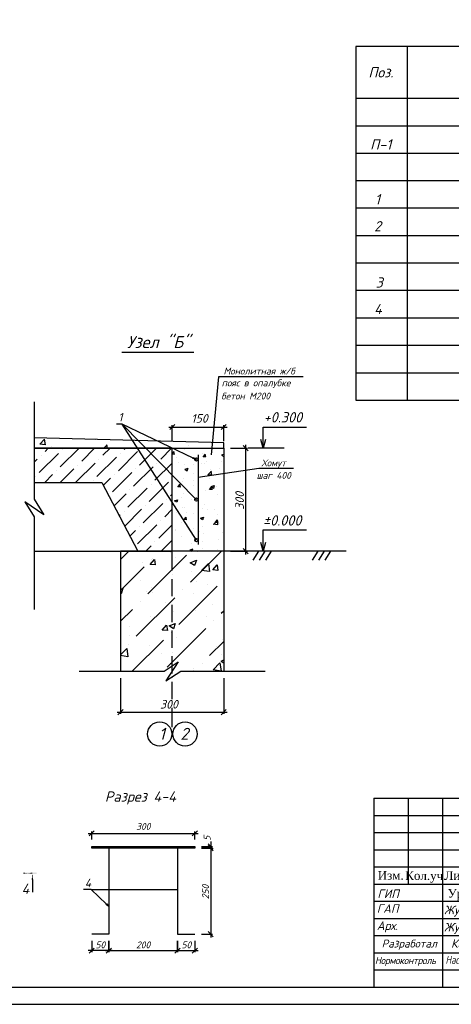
# Model space of a CAD drawing. Extents: x -119078 to 1619993, y 264752 to 340742.
# Tile 130 of 220: x 786899 to 799450, y 297220 to 325892. Entities that reach past the tile are written whole.
import ezdxf
from ezdxf.enums import TextEntityAlignment as Align

# ---------------------------------------------------------------- set-up
doc = ezdxf.new("R2010")
doc.units = 0
doc.header["$MEASUREMENT"] = 0
doc.linetypes.add('CONTI', pattern=[0])
doc.layers.get('0').update_dxf_attribs({"color": 250, "linetype": 'CONTI'})
for name, color, linetype in [('BC-Form$1$SHEET-TEXT', 7, 'Continuous'), ('PDF _Геометрия', 250, 'Continuous'), ('PDF _Сплошная заливка', 7, 'Continuous'), ('PDF _Текст', 7, 'Continuous'), ('SHTAMP', 250, 'Continuous'), ('Ярлык', 1, 'Continuous')]:
    doc.layers.add(name, color=color, linetype=linetype)
doc.layers.add('Графа', color=7, linetype='Continuous', lineweight=30)
doc.layers.add('НАДПИСИ', color=7, linetype='Continuous', lineweight=13)
doc.layers.add('ПОДПИСИ', color=7, linetype='Continuous', lineweight=25, true_color=0xffffff)
doc.styles.add('ICOCPEUR', font='isocpeui.ttf')
doc.styles.add('ISO', font='times.ttf')
doc.styles.add('ISOCPEUR', font='isocpeui.ttf')
doc.styles.add('PDF ISOCPEUR Italic', font='isocpeui.ttf')
doc.styles.add('style2', font='times.ttf', dxfattribs={"height": 350})
doc.styles.add('ГОСТ 250', font='isocpeui.ttf', dxfattribs={"height": 250})
doc.styles.add('ГОСТ 300', font='isocpeui.ttf', dxfattribs={"height": 250})
doc.styles.add('ГОСТ 350', font='isocpeui.ttf', dxfattribs={"height": 350})

# ---------------------------------------------------------------- blocks, each defined once
blk = doc.blocks.new('подпис')
at = {"layer": 'ПОДПИСИ', "color": 5, "lineweight": 25}
for points in [[(11455381, 532519), (11455520, 532605, 0.17903), (11455562, 532678, 0.263953), (11455546, 532731, 0.190204), (11455439, 532772, 0.042436), (11455181, 532752, 0.013899), (11454174, 532517), (11454115, 532493), (11453882, 532380, 0.221782), (11453847, 532334, 0.270492), (11453872, 532305), (11455179, 532410)], [(11453991, 532491, -0.163413), (11454129, 532576, -0.667806), (11454158, 532540, -0.079434), (11453917, 532276, -0.866542), (11453898, 532297), (11453923, 532319), (11454158, 532478), (11454199, 532507), (11454264, 532591), (11454072, 532309)], [(11454383, 532593, 0.619534), (11454360, 532609), (11454273, 532534, 0.114252), (11454185, 532395, 0.215538), (11454192, 532353, 0.240273), (11454245, 532349, 0.08858), (11454403, 532470), (11454351, 532410), (11454342, 532400, 0.539095), (11454362, 532374, 0.111916), (11454481, 532411), (11454538, 532484), (11454481, 532411), (11454317, 532146, -0.358423), (11454264, 532125), (11454185, 532207, -0.402126), (11454221, 532260, -0.058846), (11454732, 532356), (11455438, 532399, 0.09128), (11455712, 532476)], [(11454538, 532484), (11454488, 532398, 0.645288), (11454510, 532376, 0.12897), (11454636, 532493), (11454594, 532430), (11454582, 532414, 0.693858), (11454605, 532387, 0.10028), (11454701, 532446), (11454746, 532507), (11454701, 532446), (11454684, 532424, 0.631808), (11454708, 532389, 0.142677), (11454805, 532452), (11454848, 532505), (11454805, 532452, 0.201941), (11454797, 532429, 0.536095), (11454830, 532405, 0.097167), (11454944, 532462), (11454981, 532503), (11454944, 532462, 0.197087), (11454932, 532431, 0.488157), (11454970, 532409, 0.093089), (11455064, 532466), (11455099, 532503), (11455064, 532466, 0.226804), (11455048, 532431, 0.355416), (11455073, 532410, 0.127937), (11455201, 532468), (11455246, 532517), (11455201, 532468, 0.196233), (11455177, 532420, 0.529409), (11455206, 532400, 0.061232), (11455381, 532519), (11455512, 532676), (11455381, 532519), (11455075, 532109)], [(11455512, 532676, -0.143099), (11455604, 532656, -0.470936), (11455617, 532604, -0.126724), (11455422, 532482), (11455497, 532497, -0.517832), (11455533, 532462, -0.176475), (11455420, 532289, -0.173079), (11455271, 532233, -0.163306), (11455188, 532261)]]:
    blk.add_lwpolyline(points, format="xyb", dxfattribs=at)
blk.add_lwpolyline([(11454115, 532493), (11454174, 532517)], dxfattribs=at)
blk = doc.blocks.new('A$C6E532752')
at = {"color": 5, "lineweight": 25}
for points in [[(2046, 1804), (2070, 1872), (2101, 1944), (2114, 2003), (2114, 2056), (2099, 2124), (2074, 2222), (2014, 2300), (1903, 2360), (1855, 2376), (1801, 2377), (1790, 2368), (1792, 2336), (1800, 2288), (1808, 2236), (1818, 2191), (1846, 2131), (1865, 2061), (1890, 2014), (1957, 1858), (2009, 1770), (2053, 1685), (2113, 1541), (2153, 1434), (2222, 1250), (2279, 1118), (2326, 993), (2364, 847), (2392, 705), (2399, 624), (2394, 571), (2362, 528), (2328, 505), (2294, 490), (2254, 483), (2188, 477), (2145, 466), (2062, 466), (2017, 466), (1987, 466), (1945, 488), (1913, 509), (1883, 532), (1855, 575), (1823, 639), (1802, 682), (1783, 739), (1781, 758), (1779, 801), (1777, 848)], [(2743, 2429), (2709, 2488), (2682, 2516), (2685, 2488), (2725, 2429), (2737, 2401), (2759, 2329), (2784, 2236), (2802, 2186), (2816, 2124), (2836, 2048), (2868, 1947), (2878, 1890), (2884, 1840), (2893, 1773), (2934, 1685), (2949, 1650), (2957, 1619), (2962, 1588), (2967, 1626), (2967, 1657), (2971, 1688), (2988, 1767), (3019, 1821), (3030, 1831), (3088, 1813), (3106, 1778), (3119, 1748), (3153, 1695), (3166, 1642), (3207, 1585), (3241, 1543), (3278, 1532), (3308, 1535)], [(385, 1433), (380, 1569), (321, 1749), (258, 1944), (210, 2040), (245, 2007), (287, 1975), (353, 1931), (399, 1918), (436, 1916), (474, 1941), (484, 1982), (467, 2067), (448, 2120), (427, 2157), (466, 2093), (506, 2007), (555, 1922), (602, 1823), (711, 1592), (749, 1491), (825, 1291), (868, 1187), (943, 996), (982, 875), (1013, 754), (1033, 630), (1049, 522), (1043, 416), (1007, 308), (929, 226), (815, 136), (704, 81), (535, 13), (402, 1), (314, 18), (227, 71), (137, 159), (35, 347), (12, 492), (8, 661), (75, 751), (214, 814), (217, 817), (216, 775), (183, 707), (202, 722), (286, 778), (362, 823), (424, 853), (563, 928), (732, 1029), (845, 1105), (994, 1192), (1118, 1257), (1274, 1345), (1396, 1407), (1523, 1482), (1750, 1594), (1859, 1632), (1962, 1660), (1991, 1660), (2000, 1660), (1991, 1645), (1977, 1626), (1958, 1608)], [(795, 1930), (766, 1944), (747, 1958), (732, 1969), (756, 1919), (777, 1862), (824, 1731), (861, 1650), (907, 1552), (928, 1465), (971, 1361), (999, 1299), (1019, 1250), (1060, 1148), (1086, 1070), (1110, 993), (1161, 879), (1222, 766), (1252, 693), (1282, 624), (1325, 551), (1377, 469), (1387, 437), (1386, 415), (1369, 406), (1365, 409)], [(1432, 1173), (1448, 1157), (1470, 1132), (1480, 1125), (1492, 1119), (1505, 1118), (1514, 1125), (1521, 1131), (1537, 1145), (1550, 1156), (1574, 1181), (1594, 1207), (1603, 1226), (1607, 1239), (1610, 1253), (1618, 1282), (1623, 1317), (1626, 1344), (1633, 1391), (1631, 1422), (1631, 1443), (1618, 1419), (1610, 1399), (1600, 1381), (1603, 1340), (1618, 1317), (1635, 1297), (1651, 1291), (1665, 1290), (1718, 1369), (1719, 1381), (1720, 1403), (1732, 1431), (1741, 1451), (1744, 1471), (1745, 1490), (1738, 1508), (1729, 1509), (1728, 1503), (1719, 1486), (1713, 1471), (1705, 1444), (1705, 1428), (1716, 1413), (1732, 1404), (1746, 1399), (1763, 1396), (1785, 1399), (1799, 1408), (1822, 1417), (1835, 1426), (1857, 1435), (1869, 1444), (1878, 1455), (1881, 1471), (1881, 1481), (1878, 1494), (1875, 1503)], [(1707, 1036), (1747, 1085), (1819, 1144), (1891, 1238), (1979, 1313), (2059, 1391), (2165, 1488), (2229, 1542), (2393, 1677), (2462, 1724), (2559, 1807), (2641, 1860), (2722, 1913), (2859, 2009), (2948, 2051), (2989, 2062), (2996, 2055)], [(2279, 1502), (2265, 1461), (2269, 1420), (2262, 1364), (2265, 1307), (2279, 1265), (2318, 1252), (2345, 1254), (2408, 1314), (2444, 1368), (2453, 1397), (2475, 1468), (2472, 1514), (2466, 1559), (2461, 1588), (2461, 1627), (2469, 1644), (2486, 1658), (2454, 1623), (2450, 1578), (2446, 1520), (2451, 1481), (2483, 1457), (2515, 1454), (2551, 1457), (2569, 1493), (2574, 1512), (2589, 1561), (2590, 1562)], [(2397, 1571), (2370, 1532), (2367, 1503), (2363, 1469), (2365, 1423), (2380, 1396), (2400, 1370), (2431, 1346), (2460, 1344), (2480, 1343), (2493, 1365), (2509, 1392), (2560, 1447), (2580, 1567), (2580, 1600), (2569, 1621), (2561, 1642), (2559, 1671), (2569, 1698), (2582, 1730), (2598, 1762), (2618, 1772)], [(2574, 1491), (2603, 1515), (2618, 1528), (2634, 1555), (2641, 1569), (2660, 1604), (2700, 1636), (2712, 1646), (2728, 1666), (2742, 1685), (2773, 1745), (2779, 1787), (2782, 1808), (2782, 1823), (2775, 1790), (2778, 1776), (2794, 1755), (2801, 1749), (2815, 1746), (2842, 1749)], [(2582, 1588), (2614, 1576), (2640, 1580), (2650, 1592), (2662, 1606), (2679, 1631), (2687, 1673), (2683, 1709), (2675, 1731), (2672, 1756), (2670, 1792), (2677, 1808), (2688, 1818), (2704, 1820), (2713, 1818)], [(1178, 1041), (1184, 1073), (1176, 1087), (1166, 1109), (1171, 1134), (1175, 1159), (1177, 1187), (1170, 1192), (1155, 1194), (1138, 1181), (1125, 1161), (1120, 1142), (1127, 1112), (1138, 1084), (1155, 1052), (1190, 1015), (1234, 985), (1242, 980), (1268, 979), (1299, 1007), (1323, 1038), (1339, 1067), (1360, 1126), (1356, 1168), (1352, 1190), (1349, 1211), (1349, 1234), (1349, 1252), (1349, 1274), (1336, 1239), (1333, 1223), (1331, 1214), (1303, 1209), (1299, 1204), (1292, 1181), (1255, 1176), (1246, 1151), (1262, 1110), (1275, 1085), (1290, 1052), (1311, 1034), (1336, 1025), (1363, 1024), (1376, 1037), (1388, 1050), (1400, 1068), (1415, 1091), (1432, 1156), (1432, 1174), (1430, 1222), (1431, 1266), (1434, 1282), (1437, 1297), (1451, 1312), (1473, 1314), (1479, 1329), (1484, 1345), (1526, 1340), (1527, 1344), (1546, 1371), (1546, 1380), (1542, 1322), (1532, 1234), (1508, 1194), (1491, 1173), (1470, 1154), (1447, 1141), (1418, 1134), (1396, 1131), (1373, 1136), (1360, 1149)], [(1530, 1229), (1542, 1212), (1557, 1204), (1585, 1194), (1591, 1202), (1609, 1200), (1619, 1205), (1645, 1223), (1669, 1249), (1676, 1260), (1685, 1281), (1698, 1313), (1704, 1324), (1704, 1324)]]:
    blk.add_spline(points, degree=3, dxfattribs=at)
blk = doc.blocks.new('A$C194E077B')
at = {"color": 5, "lineweight": 20}
for points in [[(-162, 200), (-240, 221), (-364, 241), (-364, 276), (-310, 307), (-248, 324), (-145, 351), (-37, 351), (76, 351), (195, 319), (266, 278)], [(42, -99), (83, -76), (96, -68), (110, -53), (122, -42), (131, -27), (137, -5), (137, 22), (125, 42), (110, 57), (100, 67), (80, 78), (58, 91), (13, 103), (-19, 112), (-87, 112), (-127, 112), (-231, 105), (-249, 100), (-271, 100), (-317, 88), (-348, 80), (-409, 70), (-436, 66), (-497, 49), (-543, 37), (-617, 24), (-665, 5), (-728, -12), (-787, -37), (-841, -58), (-859, -64), (-880, -77), (-894, -91), (-904, -101), (-904, -112), (-894, -123), (-871, -130), (-840, -134), (-808, -134), (-760, -134), (-737, -134), (-654, -127), (-612, -124), (-491, -116), (-389, -109), (-287, -102), (-158, -97), (-39, -97), (85, -89), (174, -89), (222, -82), (269, -75), (318, -67), (369, -63), (369, -63)], [(0, 0), (0, -92)], [(41, 2), (41, -98)], [(203, -24), (196, 1), (191, 21), (185, 44), (185, 65), (176, 81), (169, 93), (189, 73), (200, 70), (220, 70), (242, 70), (259, 75), (272, 78), (279, 90), (279, 70), (274, 51), (262, 26), (252, 0), (252, -16), (261, -33), (282, -45), (303, -50), (329, -43), (347, -33), (361, -19), (368, -6), (371, 33), (368, -6), (372, -22), (382, -27), (392, -33), (406, -29), (418, -26), (433, -12), (438, -3), (438, 39), (438, -3), (453, -18), (464, -25), (477, -25), (504, -20), (521, -3), (528, 9), (524, 23), (522, 41), (522, 48), (526, 55), (535, 63), (549, 63), (569, 49), (579, 25), (585, 1), (580, -18), (565, -26), (549, -26), (531, -8), (528, 9)], [(835, 300), (835, -171), (799, -177), (729, -165), (620, -121), (593, -75), (602, -42), (665, -20), (730, 7), (798, 17), (885, 36), (885, 36), (905, 45)], [(593, 2), (615, 20), (621, 30), (635, 45), (637, 70), (635, 45), (635, 19), (646, 1), (664, -10), (680, -10), (701, 0), (705, 13), (705, 35), (699, 66), (686, 94), (680, 122)], [(682, 123), (691, 107), (705, 87), (717, 87)], [(748, 299), (746, -138)], [(898, 116), (898, 60), (906, 31), (917, -11)], [(910, 55), (903, 116)], [(952, -13), (967, 14), (978, 53), (978, 112), (973, 131)], [(962, 114), (967, 97), (978, 53), (987, 20), (1013, 5), (1032, 10), (1061, 39), (1076, 96), (1076, 123), (1074, 180)], [(1064, 182), (1056, 151), (1045, 113), (1045, 80), (1055, 46), (1070, 20), (1088, 9), (1109, 9), (1132, 31), (1138, 57), (1138, 93)]]:
    blk.add_lwpolyline(points, dxfattribs=at)
for centre, radius, start, end in [((681, 122), 1.13, 41.4, 190.5897), ((901, 116), 2.8, 15.3098, 164.5601), ((899, 54), 10.7, 301.2071, 10.1496), ((979, 116), 16.6, 111.912, 188.6151), ((1068, 178), 5.72, 18.1801, 138.9915), ((935, -4), 19.1, 202.8625, 330.9274)]:
    blk.add_arc(centre, radius, start, end, dxfattribs=at)
blk = doc.blocks.new('ПЛДПИС')
at = {"color": 0, "linetype": 'ByBlock', "lineweight": 9}
for points in [[(1768167, 34601), (1768274, 34710), (1768312, 34693), (1768357, 34634), (1768439, 34683), (1768465, 34730), (1768458, 34730), (1768452, 34716), (1768444, 34693), (1768248, 34291), (1768239, 34262), (1768224, 34236), (1768215, 34224), (1768175, 34213), (1768276, 34380), (1768300, 34412), (1768456, 34579), (1768495, 34627), (1768529, 34664), (1768567, 34702), (1768592, 34709), (1768598, 34695), (1768596, 34655), (1768563, 34579)], [(1768291, 34400), (1768434, 34437), (1768462, 34447), (1768479, 34446), (1768464, 34405), (1768450, 34379), (1768443, 34362), (1768432, 34337), (1768424, 34314), (1768403, 34251), (1768390, 34195), (1768377, 34148), (1768363, 34113), (1768320, 34171), (1768390, 34246), (1768422, 34269), (1768477, 34304), (1768517, 34328), (1768535, 34345), (1768555, 34375), (1768568, 34396), (1768582, 34424), (1768584, 34440), (1768567, 34435), (1768560, 34422), (1768555, 34411), (1768548, 34391), (1768537, 34364), (1768531, 34347), (1768524, 34324), (1768521, 34309), (1768519, 34300), (1768519, 34289), (1768544, 34292), (1768564, 34304), (1768593, 34331), (1768637, 34368), (1768668, 34404), (1768686, 34438), (1768686, 34457), (1768678, 34464), (1768654, 34428), (1768646, 34402), (1768637, 34371), (1768633, 34343), (1768632, 34323), (1768635, 34310), (1768652, 34308), (1768663, 34317), (1768696, 34351), (1768732, 34384), (1768762, 34415), (1768778, 34444), (1768780, 34462), (1768775, 34466), (1768760, 34450), (1768751, 34420), (1768740, 34380), (1768734, 34359), (1768732, 34347), (1768736, 34333), (1768748, 34323), (1768768, 34330), (1768801, 34358), (1768825, 34380), (1768869, 34428), (1768893, 34461), (1768900, 34485), (1768892, 34487), (1768873, 34465), (1768858, 34431), (1768850, 34405), (1768845, 34386), (1768845, 34357), (1768850, 34342), (1768867, 34334), (1768880, 34339), (1768915, 34364), (1768944, 34396), (1768964, 34438), (1768983, 34482), (1768980, 34511), (1768959, 34502), (1768953, 34480), (1768949, 34444), (1768944, 34409), (1768941, 34371), (1768942, 34347), (1768944, 34344), (1768954, 34339), (1768979, 34347), (1769007, 34370), (1769056, 34414), (1769101, 34463), (1769168, 34549), (1769212, 34624), (1769245, 34696), (1769263, 34731), (1769265, 34761), (1769252, 34754), (1769242, 34732), (1769241, 34724), (1769233, 34693), (1769221, 34653), (1769196, 34589), (1769166, 34514), (1769144, 34459), (1769121, 34409), (1769111, 34382), (1769099, 34350), (1769096, 34345), (1769092, 34342), (1769085, 34339), (1769087, 34355), (1769094, 34373), (1769101, 34389), (1769126, 34445), (1769163, 34518), (1769186, 34556), (1769203, 34585), (1769232, 34625), (1769258, 34661), (1769292, 34681), (1769309, 34674), (1769332, 34643), (1769333, 34586), (1769305, 34557), (1769265, 34526), (1769235, 34515), (1769217, 34514), (1769213, 34521), (1769263, 34541), (1769302, 34539), (1769332, 34526), (1769343, 34499), (1769323, 34458), (1769301, 34426), (1769267, 34400), (1769223, 34379), (1769168, 34371), (1769130, 34373), (1769121, 34381), (1769121, 34411)], [(1768636, 34367), (1768797, 34545), (1768832, 34624), (1768811, 34686), (1768788, 34673), (1768773, 34647), (1768752, 34588), (1768723, 34494), (1768702, 34421), (1768681, 34356), (1768651, 34269), (1768487, 34082), (1768486, 34142), (1768627, 34279), (1768815, 34318), (1769007, 34332)]]:
    blk.add_spline(points, degree=3, dxfattribs=at)
blk = doc.blocks.new('A$Cbab827f9')
at = {"layer": 'Графа'}
for p, q in [((-18500, 5500), (0, 5500)), ((-18500, 5500), (0, 5500)), ((-18500, 5500), (-18500, 0)), ((-17500, 5500), (-17500, 3000)), ((-16500, 5500), (-16500, 0)), ((-15500, 5500), (-15500, 3000)), ((-14314, 5500), (-14314, 0)), ((-13000, 5500), (-13000, 0)), ((-12000, 5500), (-12000, 0)), ((0, 5500), (0, 0)), ((0, 5500), (0, 0)), ((-18500, 5000), (-12000, 5000)), ((-18500, 4500), (-12000, 4500)), ((-12000, 4500), (0, 4500)), ((-18500, 4000), (-12000, 4000)), ((-18500, 3500), (-12000, 3500)), ((-18500, 3000), (0, 3000)), ((-5000, 3000), (-5000, 0)), ((-3500, 3000), (-3500, 1500)), ((-2000, 3000), (-2000, 1500)), ((-18500, 2500), (-12000, 2500)), ((-5000, 2500), (0, 2500)), ((-18500, 2000), (-12000, 2000)), ((-18500, 1500), (-12000, 1500)), ((-12000, 1500), (0, 1500)), ((-18500, 1000), (-12000, 1000)), ((-18500, 500), (-12000, 500)), ((-18500, 0), (0, 0)), ((-18500, 0), (0, 0))]:
    blk.add_line(p, q, dxfattribs=at)
at = {"color": 7, "lineweight": 30, "xscale": 0.8941363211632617, "yscale": 0.8941363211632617, "zscale": 0.8941363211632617}
blk.add_blockref('A$C194E077B', (-14020, 2684), dxfattribs=at)
at = {"color": 1, "lineweight": 15, "xscale": 0.9504, "yscale": 0.9504, "zscale": 0.9504}
for p in [(-10900254, -503824), (-10900254, -504324)]:
    blk.add_blockref('подпис', p, dxfattribs=at)
at = {"color": 5, "linetype": 'ByBlock', "lineweight": 9}
blk.add_blockref('ПЛДПИС', (-1782243, -33214), dxfattribs=at)
at = {"color": 2, "lineweight": 40, "xscale": 0.3934101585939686, "yscale": 0.3934101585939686, "zscale": 0.3934101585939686}
blk.add_blockref('A$C6E532752', (-14109, 221), dxfattribs=at)
at = {"style": 'ISOCPEUR'}
for s, p in [('ГAП            ', (-18415, 2164)), ('Арх.  ', (-18415, 1664))]:
    blk.add_text(s, height=250, dxfattribs=at).set_placement(p)
at = {"color": 7, "linetype": 'ByBlock', "lineweight": 25, "style": 'ГОСТ 300'}
blk.add_text('20', height=300, dxfattribs=at).set_placement((-1261, 1850, 0))
at = {"color": 18, "lineweight": 30, "true_color": 0x000000, "insert": (-780, 5640), "char_height": 300, "attachment_point": 1, "style": 'ISO'}
blk.add_mtext_dynamic_manual_height_columns('\\pi14405.478;{\\C256; \\H0.83333x;\\C7;АС}', width=5530.42, gutter_width=2000, heights=[0], dxfattribs=at)
at = {"insert": (-18397, 2846, 0), "char_height": 250, "attachment_point": 1, "style": 'ISOCPEUR'}
blk.add_mtext_dynamic_manual_height_columns('ГИП', width=1128.03, gutter_width=1500, heights=[0], dxfattribs=at)
at = {"color": 7, "lineweight": 20, "insert": (-16356, 2857), "char_height": 250, "attachment_point": 1, "style": 'ISO'}
blk.add_mtext_dynamic_manual_height_columns('Ураков Х', width=2171.11, gutter_width=1500, heights=[0], dxfattribs=at)
at = {"attachment_point": 1}
for s, insert, char_height, width, style in [('\\pxi7.19849;Площадка ЛОС 500м3', (-11883, 2361), 250, 5930.2, 'ISO'), ('{\\W0.95;\\T0.95;Нормоконтроль}', (-18469, 881), 210, 1971.75, 'ISOCPEUR')]:
    blk.add_mtext(s, dxfattribs=dict(at, insert=insert, char_height=char_height, width=width, style=style))
at = {"color": 3, "lineweight": 30, "insert": (-16415, 911), "char_height": 230, "width": 2499.02, "attachment_point": 1, "style": 'PDF ISOCPEUR Italic'}
blk.add_mtext('\\pt500;{\\W0.8;\\C7;Насриддинов Ф.}', dxfattribs=at)
at = {"layer": 'BC-Form$1$SHEET-TEXT', "width": 12000, "attachment_point": 5, "style": 'ГОСТ 350'}
for s, insert, char_height in [('Разработал', (-17469, 1237), 230), ('Каршиев С.', (-15395, 1237), 250)]:
    blk.add_mtext(s, dxfattribs=dict(at, insert=insert, char_height=char_height))
at = {"layer": 'SHTAMP', "style": 'ГОСТ 250'}
for p in [(-16456, 2123), (-16456, 1623)]:
    blk.add_text('Жулиев С.Б. ', height=250, dxfattribs=at).set_placement(p)
at = {"layer": 'SHTAMP', "attachment_point": 4, "style": 'style2'}
for s, insert, char_height, width in [('\\pxi0.02539,ql;Заказчик: ГУП «Инжиниринговая компания по строительству объектов водоснабжения и водоотведения» ', (-11864, 5041), 220, 10364.55), ('{\\H1.00436x;\\C7;Kasbi tumani hududida joylashgan Renovasiya \\Phududining oqova suv tizimini barpo\\C256; qilish}', (-11901, 3715), 250, 11834.1)]:
    blk.add_mtext(s, dxfattribs=dict(at, insert=insert, char_height=char_height, width=width))
at = {"layer": 'НАДПИСИ', "linetype": 'Continuous', "ltscale": 1000, "style": 'ISO'}
for s, p in [('Изм.', (-18009, 3255)), ('Кол.уч.', (-16988, 3248)), ('Лист.', (-16000, 3250)), ('Nдок.', (-14885, 3250)), ('Подп.', (-13750, 3250)), ('Дата', (-12500, 3250))]:
    blk.add_text(s, height=250, dxfattribs=at).set_placement(p, align=Align.MIDDLE_CENTER)
at = {"layer": 'НАДПИСИ', "linetype": 'Continuous', "ltscale": 1000, "char_height": 250, "attachment_point": 5, "style": 'ISO'}
for s, insert, width in [('Стадия', (-4250, 2750), 1400), ('Лист', (-2750, 2750), 1400), ('Листов', (-1000, 2750), 1900), ('РП', (-4250, 2000), 12000)]:
    blk.add_mtext(s, dxfattribs=dict(at, insert=insert, width=width))

msp = doc.modelspace()

# ---------------------------------------------------------------- linework, layer by layer
at = {"layer": 'PDF _Геометрия', "lineweight": -3}
msp.add_line((753204.302, 297220.374), (816197.944, 297220.374), dxfattribs=at)
at = {"layer": 'PDF _Геометрия', "lineweight": 30}
msp.add_lwpolyline([(754702.941, 297715.687), (815702.631, 297715.687), (815702.631, 326418.437), (754702.941, 326418.437)], close=True, dxfattribs=at)
at = {"layer": 'PDF _Геометрия', "color": 7, "lineweight": -3}
for points in [[(815169.217, 314810.334), (815169.217, 323605.314), (815169.217, 325110.303), (796671.185, 325110.303), (796671.185, 323605.314), (796671.185, 314810.334)], [(788993.835, 301817.894), (791991.113, 301817.894), (791991.113, 301767.093), (788993.835, 301767.093)], [(792505.476, 301767.093), (792187.968, 301767.093)], [(792378.473, 301843.295), (792524.527, 301690.891)], [(789489.148, 298738.064), (789489.148, 299068.272)], [(791489.45, 298738.064), (791489.45, 299068.272)], [(789565.35, 298858.717), (789412.946, 298712.663)], [(791413.248, 298712.663), (791565.652, 298858.717)]]:
    msp.add_lwpolyline(points, close=True, dxfattribs=at)
for points in [[(798169.824, 325110.303), (798169.824, 323605.314), (798169.824, 314810.334)], [(796671.185, 323605.314), (815169.217, 323605.314)], [(796671.185, 322805.193), (815169.217, 322805.193)], [(796671.185, 322005.072), (815169.217, 322005.072)], [(796671.185, 321204.951), (815169.217, 321204.951)], [(796671.185, 320411.18), (815169.217, 320411.18)], [(796671.185, 319611.059), (815169.217, 319611.059)], [(796671.185, 318810.938), (815169.217, 318810.938)], [(796671.185, 318010.817), (815169.217, 318010.817)], [(796671.185, 317210.696), (815169.217, 317210.696)], [(796671.185, 316410.576), (815169.217, 316410.576)], [(789870.158, 316207.37), (791121.14, 316207.37), (791387.847, 316207.37), (791692.655, 316207.37), (791965.712, 316207.37)], [(795147.145, 315489.801), (792683.281, 315489.801), (792467.375, 313216.442)], [(796671.185, 315610.455), (815169.217, 315610.455)], [(787323.741, 314765.883), (787323.741, 311933.709), (787596.798, 311476.497), (787050.684, 311851.156), (787323.741, 311419.345), (787323.741, 308714.174)], [(792035.564, 313083.089), (791940.311, 313127.54), (789876.508, 314118.166), (789806.656, 314118.166), (789711.403, 314118.166)], [(792035.564, 310733.527), (789876.508, 314118.166), (792035.564, 311914.658)], [(791235.443, 314029.263), (792930.937, 314029.263)], [(791406.898, 314105.465), (791260.844, 313959.411)], [(791330.696, 313616.502), (791330.696, 314080.065)], [(792759.483, 313959.411), (792905.537, 314105.465)], [(792835.685, 313616.502), (792835.685, 314080.065)], [(793978.715, 313413.297), (793978.715, 313667.304), (793978.715, 314029.263), (795236.047, 314029.263)], [(787323.741, 312416.321), (789285.942, 312416.321), (790333.72, 310416.019), (791330.696, 310416.019), (791330.696, 313413.297), (787323.741, 313413.297), (792835.685, 313413.297), (792835.685, 313565.701), (787323.741, 313711.755)], [(794042.216, 313667.304), (793978.715, 313413.297), (793908.863, 313667.304)], [(791330.696, 313413.297), (792835.685, 313413.297), (792835.685, 310416.019), (789832.057, 310416.019), (789832.057, 306917.077)], [(793032.54, 313413.297), (793521.503, 313413.297)], [(793546.903, 313337.095), (793394.499, 313489.499)], [(793470.701, 310314.416), (793470.701, 313514.9)], [(794588.331, 313413.297), (793540.553, 313413.297)], [(791953.012, 313146.59), (792035.564, 313083.089), (791933.961, 313114.839)], [(792086.365, 312575.075), (793851.711, 312835.432), (794861.388, 312835.432)], [(793978.715, 310416.019), (793978.715, 310663.675), (793978.715, 311031.985), (795236.047, 311031.985)], [(794042.216, 310663.675), (793978.715, 310416.019), (793908.863, 310663.675)], [(787323.741, 310416.019), (790333.72, 310416.019)], [(796391.778, 310416.019), (792835.685, 310416.019), (792835.685, 306917.077)], [(793032.54, 310416.019), (793521.503, 310416.019)], [(793394.499, 310492.221), (793546.903, 310339.817)], [(793845.361, 310416.019), (793680.257, 310149.312)], [(794029.516, 310416.019), (793864.412, 310149.312)], [(794213.671, 310416.019), (794048.566, 310149.312)], [(795572.606, 310416.019), (795407.502, 310149.312)], [(795756.761, 310416.019), (795591.657, 310149.312)], [(795940.916, 310416.019), (795775.811, 310149.312)], [(788631.875, 306917.077), (791095.739, 306917.077), (791508.5, 307196.485), (791152.891, 306637.67), (791584.702, 306917.077), (794035.866, 306917.077)], [(789832.057, 306713.872), (789832.057, 305678.795)], [(792835.685, 306713.872), (792835.685, 305678.795)], [(789730.454, 305729.596), (792930.937, 305729.596)], [(789908.259, 305805.798), (789755.855, 305653.394)], [(792759.483, 305653.394), (792905.537, 305805.798)], [(788892.232, 302198.904), (792092.715, 302198.904)], [(789063.687, 302275.106), (788917.633, 302122.702)], [(788993.835, 302014.749), (788993.835, 302249.705)], [(791914.911, 302122.702), (792067.315, 302275.106)], [(791991.113, 302014.749), (791991.113, 302249.705)], [(792454.675, 301963.948), (792454.675, 301817.894), (792454.675, 301767.093), (792454.675, 301614.689)], [(789489.148, 301767.093), (789489.148, 299265.127), (788993.835, 299265.127)], [(791489.45, 301767.093), (791489.45, 299265.127), (791991.113, 299265.127)], [(792187.968, 301817.894), (792505.476, 301817.894)], [(792378.473, 301894.096), (792524.527, 301741.692)], [(792454.675, 301868.695), (792454.675, 299169.875)], [(787266.59, 300852.669), (787266.59, 300484.359)], [(789489.148, 300065.248), (789419.296, 300135.1), (788981.134, 300560.561), (788911.283, 300560.561), (788752.528, 300560.561)], [(788981.134, 300560.561), (791489.45, 300560.561)], [(789431.996, 300147.8), (789489.148, 300065.248), (789406.595, 300122.4)], [(792378.473, 299341.329), (792524.527, 299188.925)], [(788993.835, 299068.272), (788993.835, 298738.064)], [(791991.113, 299068.272), (791991.113, 298738.064)], [(792187.968, 299265.127), (792505.476, 299265.127)], [(789590.75, 298788.865), (788892.232, 298788.865)], [(789063.687, 298858.717), (788917.633, 298712.663)], [(789393.895, 298788.865), (791591.052, 298788.865)], [(791387.847, 298788.865), (792092.715, 298788.865)], [(791914.911, 298712.663), (792067.315, 298858.717)]]:
    msp.add_lwpolyline(points, dxfattribs=at)
at = {"layer": 'PDF _Геометрия', "color": 8, "lineweight": -3, "true_color": 0x767676}
for points in [[(787609.499, 313673.654), (787641.249, 313514.9), (787488.845, 313527.6), (787615.849, 313673.654)], [(787634.899, 313318.045), (787730.152, 313413.297)], [(787812.704, 313476.799), (787812.704, 313476.799)], [(788079.411, 312873.533), (788625.525, 313413.297)], [(788701.727, 313038.637), (789076.387, 313413.297)], [(789114.488, 313654.603), (789114.488, 313654.603)], [(789317.693, 313210.092), (789527.249, 313413.297)], [(789349.444, 313413.297), (789438.346, 313514.9)], [(789451.047, 313413.297), (789431.996, 313514.9)], [(789933.659, 313375.196), (789971.76, 313413.297)], [(790384.521, 312924.334), (790873.484, 313413.297)], [(791000.487, 313095.789), (791317.995, 313413.297)], [(791813.308, 313502.199), (791813.308, 313502.199)], [(787323.741, 313006.887), (787406.293, 313095.789)], [(787463.445, 312702.079), (788028.61, 313260.893)], [(787520.596, 313210.092), (787520.596, 313210.092)], [(788136.562, 313375.196), (788136.562, 313375.196)], [(789146.239, 312587.776), (789711.403, 313152.94)], [(789203.39, 313095.789), (789203.39, 313095.789)], [(789768.555, 312759.23), (790327.369, 313318.045)], [(789819.356, 313260.893), (789819.356, 313260.893)], [(791330.696, 313254.543), (791387.847, 313318.045)], [(791330.696, 313248.193), (791400.547, 313241.843)], [(791400.547, 313235.493), (791381.497, 313318.045)], [(791470.399, 313133.89), (791470.399, 313133.89)], [(791489.45, 313330.745), (791489.45, 313330.745)], [(791692.655, 313368.846), (791692.655, 313368.846)], [(792213.369, 313260.893), (792213.369, 313260.893)], [(792314.971, 313159.291), (792238.769, 313165.641), (792302.271, 313241.843)], [(792308.621, 313159.291), (792295.921, 313235.493)], [(792772.183, 313210.092), (792835.685, 313171.991)], [(792778.533, 313216.442), (792835.685, 313235.493)], [(788073.061, 312416.321), (788473.121, 312816.382)], [(788530.273, 312422.671), (789089.087, 312981.486)], [(788587.424, 312924.334), (788587.424, 312924.334)], [(790213.066, 312308.368), (790778.231, 312873.533)], [(790270.218, 312816.382), (790270.218, 312816.382)], [(790829.033, 312479.823), (791330.696, 312981.486)], [(790886.184, 312981.486), (790886.184, 312981.486)], [(791514.85, 312994.186), (791514.85, 312994.186)], [(791679.955, 312949.735), (791679.955, 312949.735)], [(791705.355, 312803.681), (791768.857, 312759.23), (791794.258, 312835.432)], [(791711.706, 312803.681), (791800.608, 312835.432)], [(791781.557, 312822.732), (791781.557, 312822.732)], [(791959.362, 312937.035), (791959.362, 312937.035)], [(792194.318, 312968.786), (792194.318, 312968.786)], [(792276.87, 312975.136), (792276.87, 312975.136)], [(792321.321, 313032.287), (792321.321, 313032.287)], [(792695.981, 312816.382), (792695.981, 312816.382)], [(792753.133, 313038.637), (792753.133, 313038.637)], [(787349.142, 312587.776), (787349.142, 312587.776)], [(787628.549, 312416.321), (787857.155, 312644.927)], [(787971.458, 312759.23), (787971.458, 312759.23)], [(789330.393, 312327.419), (789539.949, 312536.974)], [(789597.1, 312143.264), (790155.915, 312702.079)], [(789654.252, 312644.927), (789654.252, 312644.927)], [(791660.904, 312524.274), (791660.904, 312524.274)], [(791959.362, 312689.378), (791959.362, 312689.378)], [(792308.621, 312606.826), (792308.621, 312606.826)], [(792486.426, 312625.877), (792372.123, 312638.577), (792473.725, 312740.18)], [(792422.924, 312536.974), (792422.924, 312536.974)], [(792461.025, 312797.331), (792461.025, 312797.331)], [(792486.426, 312619.526), (792467.375, 312740.18)], [(789038.286, 312479.823), (789038.286, 312479.823)], [(790047.962, 311692.402), (790606.777, 312251.217)], [(790663.928, 311857.507), (791222.743, 312422.671)], [(790721.08, 312365.52), (790721.08, 312365.52)], [(791578.352, 312282.968), (791502.15, 312289.318), (791565.652, 312365.52)], [(791572.002, 312282.968), (791559.302, 312365.52)], [(791622.803, 312435.372), (791622.803, 312435.372)], [(791940.311, 312473.473), (791940.311, 312473.473)], [(791940.311, 312321.069), (791940.311, 312321.069)], [(792492.776, 312206.766), (792416.574, 312213.116), (792473.725, 312282.968), (792486.426, 312200.415)], [(792467.375, 312295.668), (792556.278, 312327.419), (792530.877, 312244.867), (792467.375, 312289.318)], [(792619.779, 312295.668), (792619.779, 312295.668)], [(789641.552, 311736.853), (789990.811, 312086.112)], [(790105.114, 312200.415), (790105.114, 312200.415)], [(791279.894, 312028.961), (791330.696, 312079.762)], [(791603.753, 311978.16), (791603.753, 311978.16)], [(791648.204, 312105.163), (791648.204, 312105.163)], [(792086.365, 312041.661), (792086.365, 312041.661)], [(792289.571, 312181.365), (792289.571, 312181.365)], [(792645.18, 312060.712), (792645.18, 312060.712)], [(790492.474, 311241.54), (791057.638, 311806.705)], [(790549.625, 311749.554), (790549.625, 311749.554)], [(791171.941, 311914.658), (791171.941, 311914.658)], [(791635.504, 311679.702), (791635.504, 311679.702)], [(791692.655, 311673.352), (791692.655, 311673.352)], [(791902.21, 311933.709), (791902.21, 311933.709)], [(792276.87, 311762.254), (792276.87, 311762.254)], [(789793.956, 311444.746), (789819.356, 311470.146)], [(789933.659, 311578.099), (789933.659, 311578.099)], [(789952.71, 311146.288), (790441.672, 311635.251)], [(791114.79, 311412.995), (791330.696, 311635.251)], [(791470.399, 311527.298), (791470.399, 311527.298)], [(791756.157, 311330.443), (791679.955, 311336.793), (791743.456, 311406.645)], [(791749.807, 311330.443), (791737.106, 311406.645)], [(791756.157, 311539.998), (791756.157, 311539.998)], [(791959.362, 311501.897), (791959.362, 311501.897)], [(792156.217, 311374.894), (792245.119, 311406.645), (792219.719, 311324.093), (792156.217, 311368.544)], [(792207.018, 311654.301), (792207.018, 311654.301)], [(792372.123, 311641.601), (792372.123, 311641.601)], [(792556.278, 311641.601), (792556.278, 311641.601)], [(792638.83, 311476.497), (792638.83, 311476.497)], [(790327.369, 310625.574), (790886.184, 311184.389)], [(790384.521, 311133.588), (790384.521, 311133.588)], [(790943.335, 310797.029), (791330.696, 311184.389)], [(791000.487, 311298.692), (791000.487, 311298.692)], [(791616.453, 311254.241), (791616.453, 311254.241)], [(791953.012, 311082.786), (791953.012, 311082.786)], [(792219.719, 311139.938), (792219.719, 311139.938)], [(792257.82, 311336.793), (792257.82, 311336.793)], [(792537.227, 311190.739), (792638.83, 311298.692), (792651.53, 311178.039), (792537.227, 311197.089)], [(792537.227, 311184.389), (792537.227, 311184.389)], [(792645.18, 311330.443), (792664.23, 311247.891), (792588.028, 311254.241), (792651.53, 311330.443)], [(792695.981, 311209.79), (792695.981, 311209.79)], [(790105.114, 310854.18), (790270.218, 311019.285)], [(791419.598, 311038.335), (791419.598, 311038.335)], [(791438.648, 311025.635), (791438.648, 311025.635)], [(791603.753, 310835.13), (791603.753, 310835.13)], [(792118.116, 311000.234), (792118.116, 311000.234)], [(792245.119, 310917.682), (792245.119, 310917.682)], [(792797.584, 310968.483), (792797.584, 310968.483)], [(790562.326, 310416.019), (790721.08, 310568.423)], [(790829.033, 310682.726), (790829.033, 310682.726)], [(791013.187, 310416.019), (791330.696, 310733.527)], [(791889.51, 310644.625), (791889.51, 310644.625)], [(792207.018, 310682.726), (792207.018, 310682.726)], [(792683.281, 310746.227), (792683.281, 310746.227)], [(789832.059, 310174.713), (790073.366, 310416.019)], [(790625.83, 309171.386), (791749.809, 310295.366)], [(790962.389, 310409.669), (790975.089, 310416.019)], [(791279.897, 310371.568), (791279.897, 310371.568)], [(791425.951, 310225.514), (791425.951, 310225.514)], [(791845.059, 310447.77), (791895.86, 310416.019)], [(791851.409, 310454.12), (791940.311, 310485.871)], [(791864.112, 309507.945), (792765.836, 310416.019)], [(791883.16, 310416.019), (791914.911, 310454.12), (791921.261, 310416.019)], [(791914.911, 310416.019), (791933.961, 310485.871)], [(792073.668, 310396.968), (792073.668, 310396.968)], [(792226.069, 310492.221), (792226.069, 310492.221)], [(792645.18, 310454.12), (792645.18, 310454.12)], [(789832.059, 309272.989), (790517.877, 309958.807)], [(790467.076, 310098.511), (790467.076, 310098.511)], [(790848.086, 310015.958), (790695.682, 310028.659), (790816.335, 310174.713), (790841.736, 310015.958)], [(790740.133, 310181.063), (790740.133, 310181.063)], [(790759.184, 310206.463), (790759.184, 310206.463)], [(792187.971, 309850.854), (792384.826, 310060.41), (792416.577, 309819.103), (792187.971, 309857.204)], [(791889.513, 309812.753), (791889.513, 309812.753)], [(790409.924, 309558.746), (790409.924, 309558.746)], [(791527.554, 308276.013), (792645.183, 309393.642)], [(792048.267, 309546.046), (792048.267, 309546.046)], [(792365.776, 309431.743), (792365.776, 309431.743)], [(789832.059, 309304.74), (789901.911, 309330.14), (789851.11, 309177.737), (789832.059, 309190.437)], [(790600.429, 309247.588), (790600.429, 309247.588)], [(790727.433, 309355.541), (790727.433, 309355.541)], [(790759.184, 309222.188), (790759.184, 309222.188)], [(791635.506, 309285.689), (791635.506, 309285.689)], [(791959.365, 309190.437), (791959.365, 309190.437)], [(790289.271, 307939.454), (791413.251, 309057.083)], [(790403.574, 308949.131), (790403.574, 308949.131)], [(791140.194, 308911.03), (791140.194, 308911.03)], [(792492.779, 308853.878), (792492.779, 308853.878)], [(789832.059, 308377.616), (790181.318, 308720.525)], [(790695.682, 308510.969), (790695.682, 308510.969)], [(791381.5, 308669.723), (791381.5, 308669.723)], [(792016.516, 308701.474), (792016.516, 308701.474)], [(792334.025, 308517.319), (792334.025, 308517.319)], [(792759.486, 308612.572), (792835.688, 308682.424)], [(789901.911, 308415.717), (789901.911, 308415.717)], [(790092.416, 308218.861), (790092.416, 308218.861)], [(791692.658, 308434.767), (791692.658, 308434.767)], [(792537.23, 308383.966), (792537.23, 308383.966)], [(790098.766, 307958.505), (790098.766, 307958.505)], [(791190.995, 307037.731), (792308.624, 308161.71)], [(791298.948, 308047.407), (791298.948, 308047.407)], [(790067.015, 307710.848), (790067.015, 307710.848)], [(790168.618, 306917.077), (791076.692, 307825.151)], [(790663.931, 307666.397), (790663.931, 307666.397)], [(791451.352, 307901.353), (791451.352, 307901.353)], [(791984.766, 307856.902), (791984.766, 307856.902)], [(792422.927, 307374.289), (792835.688, 307787.05)], [(792810.287, 307844.202), (792810.287, 307844.202)], [(789832.059, 307399.69), (790009.864, 307583.845), (790041.615, 307342.539), (789832.059, 307374.289)], [(789832.059, 307482.242), (789838.409, 307488.592)], [(791025.891, 307431.441), (791025.891, 307431.441)], [(791660.907, 307513.993), (791660.907, 307513.993)], [(792626.132, 307640.996), (792626.132, 307640.996)], [(792759.486, 307412.39), (792759.486, 307412.39)], [(791273.547, 307158.384), (791273.547, 307158.384)], [(792200.671, 307152.034), (792200.671, 307152.034)], [(792753.136, 307215.535), (792835.688, 307164.734)], [(792759.486, 307215.535), (792835.688, 307247.286)], [(791953.015, 307012.33), (791953.015, 307012.33)], [(791965.715, 306917.077), (791972.065, 306929.778)]]:
    msp.add_lwpolyline(points, dxfattribs=at)
at = {"layer": 'PDF _Геометрия', "color": 1, "lineweight": -3}
for points in [[(792086.365, 313216.442), (792086.365, 310612.874)], [(791330.696, 309850.854), (791330.696, 310416.019)], [(791330.696, 309730.201), (791330.696, 309730.201)], [(791330.696, 309101.534), (791330.696, 309603.198)], [(791330.696, 308980.881), (791330.696, 308980.881)], [(791330.696, 308352.215), (791330.696, 308853.878)], [(791330.696, 308225.212), (791330.696, 308225.212)], [(791330.696, 307602.895), (791330.696, 308104.558)], [(791330.696, 307475.892), (791330.696, 307475.892)], [(791330.696, 306853.576), (791330.696, 307355.239)], [(791330.696, 306726.572), (791330.696, 306726.572)], [(791330.696, 306104.256), (791330.696, 306605.919)], [(791330.696, 305977.253), (791330.696, 305977.253)], [(791330.696, 305291.435), (791330.696, 305850.249)]]:
    msp.add_lwpolyline(points, dxfattribs=at)
at = {"layer": 'PDF _Геометрия', "color": 8, "lineweight": -3, "true_color": 0x767676}
for points in [[(791489.45, 311914.658), (791464.049, 311838.456), (791400.547, 311882.907)], [(792035.567, 310149.312), (791984.766, 309996.908), (791857.762, 310079.46)], [(792638.833, 310015.958), (792664.233, 309857.204), (792518.18, 309869.905)], [(791165.594, 308263.313), (791197.345, 308104.558), (791044.941, 308117.259)], [(791419.601, 308307.764), (791368.799, 308155.36), (791241.796, 308237.912)], [(792753.136, 306923.428), (792524.53, 306961.529), (792721.385, 307164.734)]]:
    msp.add_lwpolyline(points, close=True, dxfattribs=at)
at = {"layer": 'PDF _Геометрия', "color": 7, "lineweight": -3}
for centre in [(792038.739, 313086.263), (792038.739, 311917.833), (792038.739, 310736.702)]:
    msp.add_circle(centre, 47.627, dxfattribs=at)
at = {"layer": 'PDF _Геометрия', "color": 1, "lineweight": -3}
for centre in [(790971.912, 305091.405), (791708.531, 305091.405)]:
    msp.add_circle(centre, 352.434, dxfattribs=at)
at = {"layer": 'PDF _Сплошная заливка', "lineweight": 30, "transparency": 33554559}
for points in [[(787393.593, 301024.123), (787393.593, 301055.874), (786999.883, 301024.123)], [(787393.593, 301055.874), (786999.883, 301024.123), (786999.883, 301055.874)], [(787133.236, 301036.824), (786999.883, 301024.123), (786999.883, 301055.874)], [(787133.236, 301036.824), (787266.59, 301055.874), (787266.59, 301024.123)], [(787266.59, 301036.824), (787285.64, 300852.669), (787247.539, 300852.669)]]:
    msp.add_solid(points, dxfattribs=at)

# ---------------------------------------------------------------- block references
at = {"color": 1, "lineweight": 30}
msp.add_blockref('A$Cbab827f9', (815698.397, 297719.92), dxfattribs=at)

# ---------------------------------------------------------------- texts
at = {"linetype": 'Continuous', "lineweight": 25, "ltscale": 15, "insert": (12863.76, 311222.017), "char_height": 250, "width": 17877.44941, "attachment_point": 1, "style": 'ICOCPEUR'}
msp.add_mtext('\\pi4862.31;{\\H1.16667x;\\LАнтисейсмические мероприятия\\P\\pi0;\\H0.71428x;\\l       Для обеспечения сейсмостойкости несущих конструкций и фундаментов соблюдены все условия КМК 2.01.03-19 «Строительство в сейсмических районах».\\P\\pi5355.138;\\H1.4x;\\LАнтикоррозионная защита\\l\\P\\pi0;\\H0.71428x;       Защита конструкций от коррозии должна производиться в соответствии КМК 2.03.11-96 "Защита строительных конструкций от коррозии" ГОСТ 9.402-2004 «Покрытия лакокрасочные. Подготовка (металлических поверхностей перед окрашиванием». Антикоррозионное покрытие должно обеспечивать защиту конструкций. \\P       \\A1;Все несущие металлоконструкции грунтовать и\\A0; окрасить эмалью ПФ-115 (ГОСТ6465-76) за 2 раза по грунтовке ГФ-021 (ГОСТ 25129-82)\\A1;.\\P      Для железобетонных конструкций использовать бетон \\A0;на портландцементе по ГОСТ 10178-85*,\\A1; водонепроницаемости W\\A0;4\\A1; и морозостойкостью F100\\A0;.\\A1;\\P\\A0;       \\A1;Все \\A0;поверхности бетонных и ж.б конструкций, соприкасающиеся с грунтом обмазать \\A1;\\C256;горячим битумом за 2 раза\\A0;\\C0; по ГОСТ 28379-89.}\\P\\pi5566.64787;{\\H1.16666x;\\LАнтипросадочные мероприятия\\A1;\\l\\P\\pi0;\\H0.71428x;        В соответствии с требованиями КМК 2.02.01-98 приняты противопросадочные мероприятия для первого типа грунтовых условий. Для устранения просадочных свойств грунтов I типа предусмотрено уплотнение тяжелыми трамбовками грунтов в основании котлованов и устройство подготовки из бетона класса В7,5. Насыпные грунты и строительный мусор толщиной до 1,5м удалить и заменить засыпкой из ГПС до бетонной подготовки.}', dxfattribs=at)
at = {"layer": 'PDF _Текст', "lineweight": 30, "attachment_point": 7, "style": 'PDF ISOCPEUR Italic'}
for s, insert, char_height in [('Поз.', (797039.494, 324208.579), 299.9961), ('П-1', (797090.296, 322110.05), 299.9961), ('1', (797229.999, 320511.965), 299.996), ('2', (797204.599, 319726.58), 299.996), ('3', (797249.05, 318090.676), 299.996), ('4', (797204.599, 317315.955), 299.996), ('Узел "Б"', (790023.299, 316330.802), 349.9945), ('Монолитная ж/б', (792825.783, 315558.885), 199.99451), ('пояс в опалубке', (792772.183, 315162.089), 199.99451), ('бетон М200', (792759.483, 314831.88), 199.9945), ('+0.300', (793993.023, 314164.403), 299.9961), ('1', (789763.868, 314190.99), 249.997), ('150', (791889.353, 314156.407), 249.9972), ('Хомут', (793927.913, 312831.578), 199.9945), ('шаг 400', (793788.21, 312520.42), 199.9945), ('±0.000', (793976.072, 311160.619), 299.9961), ('300', (790979.827, 305831.262), 249.9972), ('1  2', (790948.317, 304921.891), 349.9945), ('Разрез 4-4', (789374.845, 303037.694), 299.9961), ('300', (790285.179, 302298.57), 199.9945), ('4', (786955.432, 300434.125), 299.996), ('4', (788790.923, 300628.898), 249.997), ('50', (789102.398, 298850.708), 199.9945), ('200', (790283.529, 298850.708), 199.9945), ('50', (791604.363, 298850.708), 199.9945)]:
    msp.add_mtext(s, dxfattribs=dict(at, insert=insert, char_height=char_height))
at = {"layer": 'PDF _Текст', "lineweight": 30, "attachment_point": 7, "rotation": 90, "style": 'PDF ISOCPEUR Italic'}
for s, insert, char_height in [('300', (793419.9, 311622.55), 249.9972), ('5', (792448.325, 301982.998), 199.995), ('250', (792403.874, 300281.154), 199.9945)]:
    msp.add_mtext(s, dxfattribs=dict(at, insert=insert, char_height=char_height))
at = {"layer": 'Ярлык', "color": 165, "lineweight": 50, "char_height": 253.56783, "attachment_point": 1, "style": 'ISO'}
for s, insert, width in [('\\pi5485.19957;{\\fISOCPEUR|b0|i1|c204|p34;\\H2.7606x;\\C167;\\c8277566;ООО  \\fISOCPEUR|b0|i1|c0|p34;"UNIVER  PRO STILE"\\fISOCPEUR|b1|i1|c204|p34;\\Q15;\\T1.25; \\fArial|b1|i0|c204|p34;\\H0.36224x;\\T1.15;   \\fArial|b0|i0|c204|p34;\\T1;          }', (-90957.556, 325671.286), 25625.47242), ('\\pi5485.19957;{\\fISOCPEUR|b0|i1|c204|p34;\\H2.7606x;\\C167;\\c8277566;ООО  \\fISOCPEUR|b0|i1|c0|p34;"UNIVER  PRO STILE"\\fISOCPEUR|b1|i1|c204|p34;\\Q15;\\T1.25; \\fArial|b1|i0|c204|p34;\\H0.36224x;\\T1.15;   \\fArial|b0|i0|c204|p34;\\T1;          }', (-41908.934, 325671.286), 25625.47242), ('{\\C167;\\c8277566;             \\P\\P\\pi6540.45083;\\fISOCPEUR|b0|i1|c204|p34;\\H0.98593x;Лицензия  \\fISOCPEUR|b0|i1|c0|p34;№ 072193 \\fISOCPEUR|b0|i1|c204|p34;от \\fISOCPEUR|b0|i1|c0|p34;3 \\fISOCPEUR|b0|i1|c204|p34;апреля \\fISOCPEUR|b0|i1|c0|p34;202\\fISOCPEUR|b0|i1|c204|p34;3г\\fISOCPEUR|b0|i1|c0|p34;. \\P\\pi2223.49782;\\fISOCPEUR|b0|i1|c204|p34;Министерство строительства и жилищно-коммунального хозяйства Республики Узбекистан}', (-89126.802, 324659.709), 19682.04146), ('{\\C167;\\c8277566;             \\P\\P\\pi6540.45083;\\fISOCPEUR|b0|i1|c204|p34;\\H0.98593x;Лицензия  \\fISOCPEUR|b0|i1|c0|p34;№ 072193 \\fISOCPEUR|b0|i1|c204|p34;от \\fISOCPEUR|b0|i1|c0|p34;3 \\fISOCPEUR|b0|i1|c204|p34;апреля \\fISOCPEUR|b0|i1|c0|p34;202\\fISOCPEUR|b0|i1|c204|p34;3г\\fISOCPEUR|b0|i1|c0|p34;. \\P\\pi2223.49782;\\fISOCPEUR|b0|i1|c204|p34;Министерство строительства и жилищно-коммунального хозяйства Республики Узбекистан}', (-40078.181, 324659.709), 19682.04146)]:
    msp.add_mtext(s, dxfattribs=dict(at, insert=insert, width=width))

doc.saveas('drawing.dxf')
